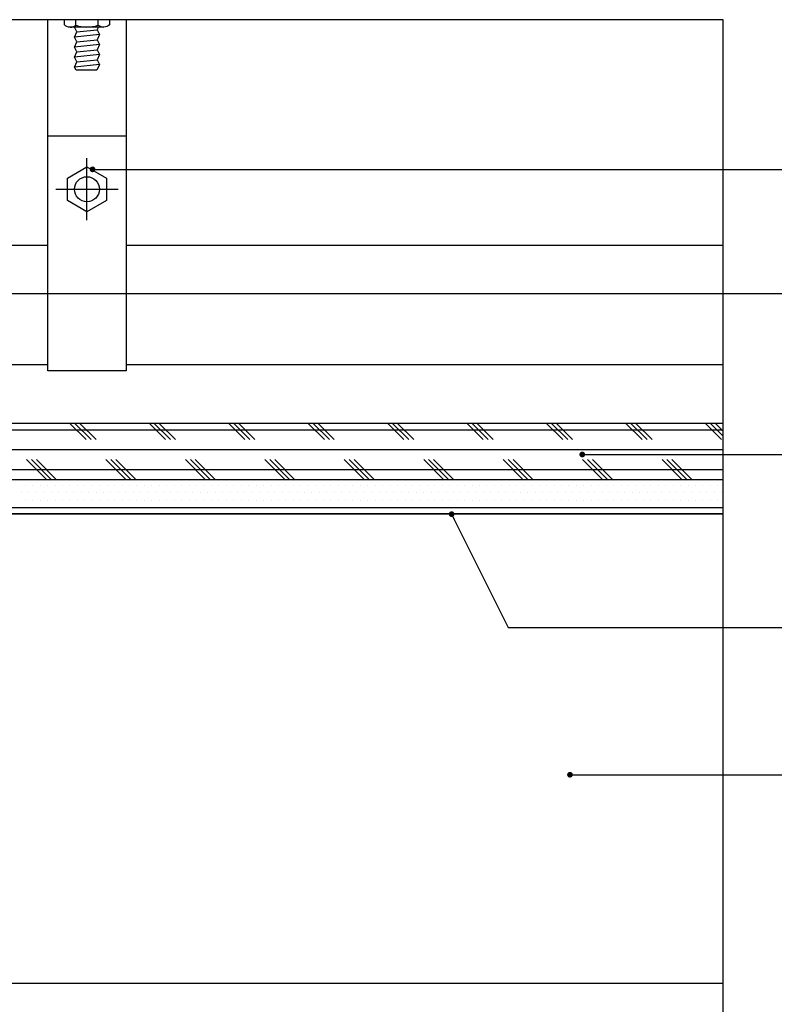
# Model space of a CAD drawing. Header units: millimetres. Extents: x -53 to 3023, y -53 to 2153.
# Tile 36 of 52: x 2169 to 2410, y 287 to 602. Entities that reach past the tile are written whole.
import ezdxf

# ---------------------------------------------------------------- set-up
doc = ezdxf.new("R2010")
doc.units = ezdxf.units.MM
doc.header["$LTSCALE"] = 5
doc.linetypes.add('DASH', pattern=[0.35, 0.25, -0.1])
doc.layers.get('Defpoints').update_dxf_attribs({"color": 8})
for name, color, linetype in [('8', 8, 'Continuous'), ('A-建筑-拆墙', 251, 'Continuous'), ('Q-立面-填充', 251, 'Continuous'), ('Q-立面-完成面造型线', 6, 'Continuous'), ('Q-立面-次粗线', 31, 'Continuous'), ('Q-立面-粗线', 30, 'Continuous')]:
    doc.layers.add(name, color=color, linetype=linetype)
doc.styles.get("Standard").update_dxf_attribs({"font": 'SimSun.ttf'})
doc.dimstyles.new('1', dxfattribs={"dimscale": 0, "dimtxt": 2.5, "dimasz": 1.5, "dimexe": 1, "dimexo": 0, "dimgap": 0.3, "dimtad": 1, "dimdec": 0, "dimzin": 0, "dimdsep": 46, "dimtxsty": 'Standard', "dimblk": 'ARCHTICK', "dimcen": 0.09, "dimclrd": 8, "dimclre": 8, "dimclrt": 4, "dimadec": 0, "dimazin": 0, "dimtfac": 1, "dimtdec": 0, "dimtix": 1, "dimtofl": 0, "dimtmove": 2, "dimatfit": 3, "dimldrblk": 'DOTSMALL', "dimfxl": 5, "dimfxlon": 1, "dimtolj": 1, "dimtzin": 0, "dimarcsym": 0})

# ---------------------------------------------------------------- blocks, each defined once
blk = doc.blocks.new('A$C09D450D1')
at = {"layer": '8'}
for p, q in [((-50, 24), (-50, 58)), ((-50, 58), (0, 58)), ((0, 58), (0, 24)), ((-42, 26.86), (-42, 51.32)), ((-42, 51.32), (-8, 51.32)), ((-8, 51.32), (-8, 26.86)), ((-36.5, 23.86), (-42, 26.86)), ((-8, 26.86), (-13.5, 23.86)), ((-41.5, 21), (-50, 24)), ((-36.5, 14), (-36.5, 23.86)), ((-13.5, 23.86), (-13.5, 14)), ((0, 24), (-8.5, 21)), ((-45, 19), (-50, 19)), ((-50, 19), (-50, 0)), ((-45, 16), (-45, 19)), ((-41.5, 16), (-41.5, 21)), ((-8.5, 21), (-8.5, 16)), ((0, 19), (-5, 19)), ((-5, 19), (-5, 16)), ((0, 0), (0, 19)), ((-49.5, 0.5), (-49.5, 18.5)), ((-49.5, 18.5), (-45.5, 18.5)), ((-49.5, 8), (-49.5, 16)), ((-49.5, 16), (-41.5, 16)), ((-45.5, 18.5), (-45.5, 16)), ((-45.5, 16), (-45, 16)), ((-43.32, 15.17), (-43, 16.03)), ((-43.25, 16.67), (-42.51, 18)), ((-43, 16.03), (-43.25, 16.67)), ((-42.51, 18), (-41.88, 17.18)), ((-41.88, 17.18), (-42.04, 16.38)), ((-42.04, 16.38), (-41.77, 15.74)), ((-41.77, 15.74), (-41.96, 14.93)), ((-8.5, 16), (-0.5, 16)), ((-7.96, 16.38), (-8.23, 15.74)), ((-8.23, 15.74), (-8.04, 14.93)), ((-7.49, 18), (-8.12, 17.18)), ((-8.12, 17.18), (-7.96, 16.38)), ((-6.75, 16.67), (-7.49, 18)), ((-7, 16.03), (-6.75, 16.67)), ((-6.68, 15.17), (-7, 16.03)), ((-5, 16), (-4.5, 16)), ((-4.5, 16), (-4.5, 18.5)), ((-4.5, 18.5), (-0.5, 18.5)), ((-0.5, 18.5), (-0.5, 0.5)), ((-0.5, 16), (-0.5, 8)), ((-43.58, 12.07), (-43.17, 13.01)), ((-43.43, 13.65), (-43.11, 14.51)), ((-43.17, 13.01), (-43.43, 13.65)), ((-43.11, 14.51), (-43.32, 15.17)), ((-41.96, 14.93), (-41.64, 14.31)), ((-41.64, 14.31), (-41.81, 13.51)), ((-41.81, 13.51), (-41.48, 12.85)), ((-41.48, 12.85), (-41.77, 11.96)), ((-13.5, 14), (-36.5, 14)), ((-8.19, 13.51), (-8.52, 12.85)), ((-8.52, 12.85), (-8.23, 11.96)), ((-8.04, 14.93), (-8.36, 14.31)), ((-8.36, 14.31), (-8.19, 13.51)), ((-6.89, 14.51), (-6.68, 15.17)), ((-6.57, 13.65), (-6.89, 14.51)), ((-6.83, 13.01), (-6.57, 13.65)), ((-6.42, 12.07), (-6.83, 13.01)), ((-43.76, 8.82), (-43.25, 9.79)), ((-43.69, 10.46), (-43.23, 11.43)), ((-43.25, 9.79), (-43.69, 10.46)), ((-43.23, 11.43), (-43.58, 12.07)), ((-41.77, 11.96), (-41.35, 11.31)), ((-41.35, 11.31), (-41.75, 10.35)), ((-41.75, 10.35), (-41.26, 9.67)), ((-41.26, 9.67), (-41.66, 8.7)), ((-8.25, 10.35), (-8.74, 9.67)), ((-8.74, 9.67), (-8.34, 8.7)), ((-8.23, 11.96), (-8.65, 11.31)), ((-8.65, 11.31), (-8.25, 10.35)), ((-6.77, 11.43), (-6.42, 12.07)), ((-6.31, 10.46), (-6.77, 11.43)), ((-6.75, 9.79), (-6.31, 10.46)), ((-6.24, 8.82), (-6.75, 9.79)), ((-0.5, 8), (-49.5, 8)), ((-43.35, 8.13), (-43.76, 8.82)), ((-43.76, 7.14), (-43.35, 8.13)), ((-43.35, 6.44), (-43.76, 7.14)), ((-43.76, 5.47), (-43.35, 6.44)), ((-41.26, 8), (-41.68, 7.04)), ((-41.68, 7.04), (-41.26, 6.33)), ((-41.26, 6.33), (-41.68, 5.37)), ((-41.66, 8.7), (-41.26, 8)), ((-8.34, 8.7), (-8.74, 8)), ((-8.74, 8), (-8.32, 7.04)), ((-8.32, 7.04), (-8.74, 6.33)), ((-8.74, 6.33), (-8.32, 5.37)), ((-6.65, 8.13), (-6.24, 8.82)), ((-6.24, 7.14), (-6.65, 8.13)), ((-6.65, 6.44), (-6.24, 7.14)), ((-6.24, 5.47), (-6.65, 6.44)), ((-43.35, 4.77), (-43.76, 5.47)), ((-43.76, 3.8), (-43.35, 4.77)), ((-43.35, 3.1), (-43.76, 3.8)), ((-41.68, 5.37), (-41.26, 4.67)), ((-41.26, 4.67), (-41.68, 3.7)), ((-41.68, 3.7), (-41.26, 2.99)), ((-8.32, 5.37), (-8.74, 4.67)), ((-8.74, 4.67), (-8.32, 3.7)), ((-8.32, 3.7), (-8.74, 2.99)), ((-6.65, 4.77), (-6.24, 5.47)), ((-6.24, 3.8), (-6.65, 4.77)), ((-6.65, 3.1), (-6.24, 3.8)), ((-50, 0), (-37, 0)), ((-37.08, 0.5), (-49.5, 0.5)), ((-43.76, 2.14), (-43.35, 3.1)), ((-43.76, 2.14), (-43.76, 2.14)), ((-43.76, -5.63), (-43.76, 2.14)), ((-41.26, 2.99), (-41.68, 2.06)), ((-41.68, 2.06), (-41.26, 1.33)), ((-41.26, 1.33), (-41.26, -5.63)), ((-34, 1.53), (-37.08, 0.5)), ((-37, 0), (-34, 1)), ((-31, 0.53), (-34, 1.53)), ((-34, 1), (-31, 0)), ((-28, 1.53), (-31, 0.53)), ((-31, 0), (-28, 1)), ((-25, 0.53), (-28, 1.53)), ((-28, 1), (-25, 0)), ((-22, 1.53), (-25, 0.53)), ((-25, 0), (-22, 1)), ((-19, 0.53), (-22, 1.53)), ((-22, 1), (-19, 0)), ((-16, 1.53), (-19, 0.53)), ((-19, 0), (-16, 1)), ((-12.92, 0.5), (-16, 1.53)), ((-16, 1), (-13, 0)), ((-13, 0), (0, 0)), ((-0.5, 0.5), (-12.92, 0.5)), ((-8.74, 2.99), (-8.32, 2.06)), ((-8.32, 2.06), (-8.74, 1.33)), ((-8.74, 1.33), (-8.74, -5.63)), ((-6.24, 2.14), (-6.65, 3.1)), ((-6.24, 2.14), (-6.24, 2.14)), ((-6.24, -5.63), (-6.24, 2.14)), ((-45.01, -7), (-43.76, -5.63)), ((-41.26, -5.63), (-40.01, -7)), ((-8.74, -5.63), (-9.99, -7)), ((-4.99, -7), (-6.24, -5.63)), ((-40.01, -7), (-45.01, -7)), ((-9.99, -7), (-4.99, -7))]:
    blk.add_line(p, q, dxfattribs=at)
blk = doc.blocks.new('*E60')
at = {"layer": '8'}
for p, q in [((51.28, 26.835, 0), (51.28, 27.184, 0)), ((52.72, 26.835, 0), (52.72, 27.184, 0)), ((51.352, 26.406, 0), (52.647, 26.535, 0)), ((52.8, 26.23, 0), (51.2, 26.07, 0)), ((51.352, 25.766, 0), (52.647, 25.895, 0)), ((52.8, 25.59, 0), (51.2, 25.43, 0)), ((51.352, 25.126, 0), (52.647, 25.255, 0)), ((52.8, 24.95, 0), (51.2, 24.79, 0)), ((51.352, 24.486, 0), (52.647, 24.615, 0)), ((52.8, 24.31, 0), (51.2, 24.15, 0)), ((52.636, 23.95, 0), (51.3, 23.95, 0)), ((54.5, 19.75, 0), (49.5, 19.75, 0)), ((52, 14.364, 0), (52, 18.336, 0)), ((50.014, 16.35, 0), (53.986, 16.35, 0)), ((49.5, 12.743, 0), (10, 12.743, 0)), ((92.689, 12.743, 0), (54.5, 12.743, 0)), ((10, 5.15, 0), (49.5, 5.15, 0)), ((54.5, 5.15, 0), (92.689, 5.15, 0))]:
    blk.add_line(p, q, dxfattribs=at)
at = {"layer": '8', "elevation": 0}
for points in [[(54.5, 27.184), (54.5, 4.75), (49.5, 4.75), (49.5, 27.184)], [(51.3, 23.95), (51.2, 24.15), (51.352, 24.486), (51.2, 24.79), (51.352, 25.126), (51.2, 25.43), (51.352, 25.766), (51.2, 26.07), (51.352, 26.406), (51.2, 26.71)], [(52.727, 26.71), (52.647, 26.535), (52.8, 26.23), (52.647, 25.895), (52.8, 25.59), (52.647, 25.255), (52.8, 24.95), (52.647, 24.615), (52.8, 24.31), (52.636, 23.95)]]:
    blk.add_lwpolyline(points, dxfattribs=at)
for points in [[(53.44, 27.184), (53.44, 26.856, -0.203722), (53.084, 26.71), (52.727, 26.71), (51.2, 26.71), (50.916, 26.71, -0.22641), (50.559, 26.856), (50.559, 27.184)], [(50.947, 26.71, 0.219294), (51.28, 26.835, 0.173205), (52.72, 26.835, 0.102242), (53.053, 26.71)]]:
    blk.add_lwpolyline(points, format="xyb", dxfattribs=at)
blk.add_lwpolyline([(52, 17.78), (53.248, 17.06), (53.248, 15.619), (52, 14.899), (50.752, 15.619), (50.752, 17.06)], close=True, dxfattribs=at)
at = {"layer": '8'}
blk.add_circle((52, 16.35, 0), 0.8, dxfattribs=at)
at = {"layer": '8', "extrusion": (0, 0, -1), "xscale": -0.1999999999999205, "yscale": 0.1999999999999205, "zscale": -0.1999999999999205}
blk.add_blockref('A$C09D450D1', (-10, 1.4, 0), dxfattribs=at)
blk = doc.blocks.new('_ArchTick')
at = {"color": 0, "linetype": 'ByBlock', "const_width": 0.15}
blk.add_lwpolyline([(-0.5, -0.5), (0.5, 0.5)], dxfattribs=at)
blk = doc.blocks.new('0')
at = {"layer": 'Defpoints', "linetype": 'Continuous'}
blk.add_lwpolyline([(-535331.891, 505069.966), (-534912.834, 505069.966), (-534912.834, 505158.837), (-535331.891, 505158.837)], close=True, dxfattribs=at)
at = {"layer": 'Q-立面-填充', "ltscale": 0.2}
for p, q in [((-535103.074, 505132.633, 1.379), (-534912.834, 505132.633, 1.379)), ((-534953.578, 505131.998, 1.379), (-534954.633, 505133.053, 1.379)), ((-534953.261, 505131.998, 1.379), (-534954.316, 505133.053, 1.379)), ((-534952.943, 505131.998, 1.379), (-534953.998, 505133.053, 1.379)), ((-534948.498, 505131.998, 1.379), (-534949.553, 505133.053, 1.379)), ((-534948.181, 505131.998, 1.379), (-534949.236, 505133.053, 1.379)), ((-534947.863, 505131.998, 1.379), (-534948.918, 505133.053, 1.379)), ((-534943.418, 505131.998, 1.379), (-534944.473, 505133.053, 1.379)), ((-534943.101, 505131.998, 1.379), (-534944.156, 505133.053, 1.379)), ((-534942.783, 505131.998, 1.379), (-534943.838, 505133.053, 1.379)), ((-534938.338, 505131.998, 1.379), (-534939.393, 505133.053, 1.379)), ((-534938.021, 505131.998, 1.379), (-534939.076, 505133.053, 1.379)), ((-534937.703, 505131.998, 1.379), (-534938.758, 505133.053, 1.379)), ((-534933.258, 505131.998, 1.379), (-534934.313, 505133.053, 1.379)), ((-534932.941, 505131.998, 1.379), (-534933.996, 505133.053, 1.379)), ((-534932.623, 505131.998, 1.379), (-534933.678, 505133.053, 1.379)), ((-534928.178, 505131.998, 1.379), (-534929.233, 505133.053, 1.379)), ((-534927.861, 505131.998, 1.379), (-534928.916, 505133.053, 1.379)), ((-534927.543, 505131.998, 1.379), (-534928.598, 505133.053, 1.379)), ((-534923.098, 505131.998, 1.379), (-534924.153, 505133.053, 1.379)), ((-534922.781, 505131.998, 1.379), (-534923.836, 505133.053, 1.379)), ((-534922.463, 505131.998, 1.379), (-534923.518, 505133.053, 1.379)), ((-534918.018, 505131.998, 1.379), (-534919.073, 505133.053, 1.379)), ((-534917.701, 505131.998, 1.379), (-534918.756, 505133.053, 1.379)), ((-534917.383, 505131.998, 1.379), (-534918.438, 505133.053, 1.379)), ((-534912.938, 505131.998, 1.379), (-534913.993, 505133.053, 1.379)), ((-534912.834, 505132.211, 1.379), (-534913.676, 505133.053, 1.379)), ((-534912.834, 505132.529, 1.379), (-534913.358, 505133.053, 1.379)), ((-535103.074, 505131.363, 1.379), (-534912.834, 505131.363, 1.379)), ((-534956.118, 505129.458, 1.379), (-534957.388, 505130.728, 1.379)), ((-534955.801, 505129.458, 1.379), (-534957.071, 505130.728, 1.379)), ((-534955.483, 505129.458, 1.379), (-534956.753, 505130.728, 1.379)), ((-534951.038, 505129.458, 1.379), (-534952.308, 505130.728, 1.379)), ((-534950.721, 505129.458, 1.379), (-534951.991, 505130.728, 1.379)), ((-534950.403, 505129.458, 1.379), (-534951.673, 505130.728, 1.379)), ((-534945.958, 505129.458, 1.379), (-534947.228, 505130.728, 1.379)), ((-534945.641, 505129.458, 1.379), (-534946.911, 505130.728, 1.379)), ((-534945.323, 505129.458, 1.379), (-534946.593, 505130.728, 1.379)), ((-534940.878, 505129.458, 1.379), (-534942.148, 505130.728, 1.379)), ((-534940.561, 505129.458, 1.379), (-534941.831, 505130.728, 1.379)), ((-534940.243, 505129.458, 1.379), (-534941.513, 505130.728, 1.379)), ((-534935.798, 505129.458, 1.379), (-534937.068, 505130.728, 1.379)), ((-534935.481, 505129.458, 1.379), (-534936.751, 505130.728, 1.379)), ((-534935.163, 505129.458, 1.379), (-534936.433, 505130.728, 1.379)), ((-534930.718, 505129.458, 1.379), (-534931.988, 505130.728, 1.379)), ((-534930.401, 505129.458, 1.379), (-534931.671, 505130.728, 1.379)), ((-534930.083, 505129.458, 1.379), (-534931.353, 505130.728, 1.379)), ((-534925.638, 505129.458, 1.379), (-534926.908, 505130.728, 1.379)), ((-534925.321, 505129.458, 1.379), (-534926.591, 505130.728, 1.379)), ((-534925.003, 505129.458, 1.379), (-534926.273, 505130.728, 1.379)), ((-534920.558, 505129.458, 1.379), (-534921.828, 505130.728, 1.379)), ((-534920.241, 505129.458, 1.379), (-534921.511, 505130.728, 1.379)), ((-534919.923, 505129.458, 1.379), (-534921.193, 505130.728, 1.379)), ((-534915.478, 505129.458, 1.379), (-534916.748, 505130.728, 1.379)), ((-534915.161, 505129.458, 1.379), (-534916.431, 505130.728, 1.379)), ((-534914.843, 505129.458, 1.379), (-534916.113, 505130.728, 1.379)), ((-535103.074, 505130.093, 1.379), (-534912.834, 505130.093, 1.379))]:
    blk.add_line(p, q, dxfattribs=at)
at = {"layer": 'Q-立面-完成面造型线', "ltscale": 0.2}
blk.add_line((-535097.274, 505127.253, 1.379), (-534912.834, 505127.253, 1.379), dxfattribs=at)
at = {"layer": 'Q-立面-次粗线', "ltscale": 0.2}
for p, q in [((-535103.074, 505133.053, 1.379), (-534912.834, 505133.053, 1.379)), ((-535103.074, 505129.453, 1.379), (-534912.834, 505129.453, 1.379)), ((-534957.468, 505129.087, 1.379), (-534957.468, 505129.087, 1.379)), ((-534956.992, 505129.087, 1.379), (-534956.992, 505129.087, 1.379)), ((-534956.515, 505129.087, 1.379), (-534956.515, 505129.087, 1.379)), ((-534956.039, 505129.087, 1.379), (-534956.039, 505129.087, 1.379)), ((-534955.563, 505129.087, 1.379), (-534955.563, 505129.087, 1.379)), ((-534955.087, 505129.087, 1.379), (-534955.087, 505129.087, 1.379)), ((-534954.61, 505129.087, 1.379), (-534954.61, 505129.087, 1.379)), ((-534954.134, 505129.087, 1.379), (-534954.134, 505129.087, 1.379)), ((-534953.658, 505129.087, 1.379), (-534953.658, 505129.087, 1.379)), ((-534953.182, 505129.087, 1.379), (-534953.182, 505129.087, 1.379)), ((-534952.705, 505129.087, 1.379), (-534952.705, 505129.087, 1.379)), ((-534952.229, 505129.087, 1.379), (-534952.229, 505129.087, 1.379)), ((-534951.753, 505129.087, 1.379), (-534951.753, 505129.087, 1.379)), ((-534951.277, 505129.087, 1.379), (-534951.277, 505129.087, 1.379)), ((-534950.8, 505129.087, 1.379), (-534950.8, 505129.087, 1.379)), ((-534950.324, 505129.087, 1.379), (-534950.324, 505129.087, 1.379)), ((-534949.848, 505129.087, 1.379), (-534949.848, 505129.087, 1.379)), ((-534949.372, 505129.087, 1.379), (-534949.372, 505129.087, 1.379)), ((-534948.895, 505129.087, 1.379), (-534948.895, 505129.087, 1.379)), ((-534948.419, 505129.087, 1.379), (-534948.419, 505129.087, 1.379)), ((-534947.943, 505129.087, 1.379), (-534947.943, 505129.087, 1.379)), ((-534947.467, 505129.087, 1.379), (-534947.467, 505129.087, 1.379)), ((-534946.99, 505129.087, 1.379), (-534946.99, 505129.087, 1.379)), ((-534946.514, 505129.087, 1.379), (-534946.514, 505129.087, 1.379)), ((-534946.038, 505129.087, 1.379), (-534946.038, 505129.087, 1.379)), ((-534945.562, 505129.087, 1.379), (-534945.562, 505129.087, 1.379)), ((-534945.085, 505129.087, 1.379), (-534945.085, 505129.087, 1.379)), ((-534944.609, 505129.087, 1.379), (-534944.609, 505129.087, 1.379)), ((-534944.133, 505129.087, 1.379), (-534944.133, 505129.087, 1.379)), ((-534943.657, 505129.087, 1.379), (-534943.657, 505129.087, 1.379)), ((-534943.18, 505129.087, 1.379), (-534943.18, 505129.087, 1.379)), ((-534942.704, 505129.087, 1.379), (-534942.704, 505129.087, 1.379)), ((-534942.228, 505129.087, 1.379), (-534942.228, 505129.087, 1.379)), ((-534941.752, 505129.087, 1.379), (-534941.752, 505129.087, 1.379)), ((-534941.275, 505129.087, 1.379), (-534941.275, 505129.087, 1.379)), ((-534940.799, 505129.087, 1.379), (-534940.799, 505129.087, 1.379)), ((-534940.323, 505129.087, 1.379), (-534940.323, 505129.087, 1.379)), ((-534939.847, 505129.087, 1.379), (-534939.847, 505129.087, 1.379)), ((-534939.37, 505129.087, 1.379), (-534939.37, 505129.087, 1.379)), ((-534938.894, 505129.087, 1.379), (-534938.894, 505129.087, 1.379)), ((-534938.418, 505129.087, 1.379), (-534938.418, 505129.087, 1.379)), ((-534937.942, 505129.087, 1.379), (-534937.942, 505129.087, 1.379)), ((-534937.465, 505129.087, 1.379), (-534937.465, 505129.087, 1.379)), ((-534936.989, 505129.087, 1.379), (-534936.989, 505129.087, 1.379)), ((-534936.513, 505129.087, 1.379), (-534936.513, 505129.087, 1.379)), ((-534936.037, 505129.087, 1.379), (-534936.037, 505129.087, 1.379)), ((-534935.56, 505129.087, 1.379), (-534935.56, 505129.087, 1.379)), ((-534935.084, 505129.087, 1.379), (-534935.084, 505129.087, 1.379)), ((-534934.608, 505129.087, 1.379), (-534934.608, 505129.087, 1.379)), ((-534934.132, 505129.087, 1.379), (-534934.132, 505129.087, 1.379)), ((-534933.655, 505129.087, 1.379), (-534933.655, 505129.087, 1.379)), ((-534933.179, 505129.087, 1.379), (-534933.179, 505129.087, 1.379)), ((-534932.703, 505129.087, 1.379), (-534932.703, 505129.087, 1.379)), ((-534932.227, 505129.087, 1.379), (-534932.227, 505129.087, 1.379)), ((-534931.75, 505129.087, 1.379), (-534931.75, 505129.087, 1.379)), ((-534931.274, 505129.087, 1.379), (-534931.274, 505129.087, 1.379)), ((-534930.798, 505129.087, 1.379), (-534930.798, 505129.087, 1.379)), ((-534930.322, 505129.087, 1.379), (-534930.322, 505129.087, 1.379)), ((-534929.845, 505129.087, 1.379), (-534929.845, 505129.087, 1.379)), ((-534929.369, 505129.087, 1.379), (-534929.369, 505129.087, 1.379)), ((-534928.893, 505129.087, 1.379), (-534928.893, 505129.087, 1.379)), ((-534928.417, 505129.087, 1.379), (-534928.417, 505129.087, 1.379)), ((-534927.94, 505129.087, 1.379), (-534927.94, 505129.087, 1.379)), ((-534927.464, 505129.087, 1.379), (-534927.464, 505129.087, 1.379)), ((-534926.988, 505129.087, 1.379), (-534926.988, 505129.087, 1.379)), ((-534926.512, 505129.087, 1.379), (-534926.512, 505129.087, 1.379)), ((-534926.035, 505129.087, 1.379), (-534926.035, 505129.087, 1.379)), ((-534925.559, 505129.087, 1.379), (-534925.559, 505129.087, 1.379)), ((-534925.083, 505129.087, 1.379), (-534925.083, 505129.087, 1.379)), ((-534924.607, 505129.087, 1.379), (-534924.607, 505129.087, 1.379)), ((-534924.13, 505129.087, 1.379), (-534924.13, 505129.087, 1.379)), ((-534923.654, 505129.087, 1.379), (-534923.654, 505129.087, 1.379)), ((-534923.178, 505129.087, 1.379), (-534923.178, 505129.087, 1.379)), ((-534922.702, 505129.087, 1.379), (-534922.702, 505129.087, 1.379)), ((-534922.225, 505129.087, 1.379), (-534922.225, 505129.087, 1.379)), ((-534921.749, 505129.087, 1.379), (-534921.749, 505129.087, 1.379)), ((-534921.273, 505129.087, 1.379), (-534921.273, 505129.087, 1.379)), ((-534920.797, 505129.087, 1.379), (-534920.797, 505129.087, 1.379)), ((-534920.32, 505129.087, 1.379), (-534920.32, 505129.087, 1.379)), ((-534919.844, 505129.087, 1.379), (-534919.844, 505129.087, 1.379)), ((-534919.368, 505129.087, 1.379), (-534919.368, 505129.087, 1.379)), ((-534918.892, 505129.087, 1.379), (-534918.892, 505129.087, 1.379)), ((-534918.415, 505129.087, 1.379), (-534918.415, 505129.087, 1.379)), ((-534917.939, 505129.087, 1.379), (-534917.939, 505129.087, 1.379)), ((-534917.463, 505129.087, 1.379), (-534917.463, 505129.087, 1.379)), ((-534916.987, 505129.087, 1.379), (-534916.987, 505129.087, 1.379)), ((-534916.51, 505129.087, 1.379), (-534916.51, 505129.087, 1.379)), ((-534916.034, 505129.087, 1.379), (-534916.034, 505129.087, 1.379)), ((-534915.558, 505129.087, 1.379), (-534915.558, 505129.087, 1.379)), ((-534915.082, 505129.087, 1.379), (-534915.082, 505129.087, 1.379)), ((-534914.605, 505129.087, 1.379), (-534914.605, 505129.087, 1.379)), ((-534914.129, 505129.087, 1.379), (-534914.129, 505129.087, 1.379)), ((-534913.653, 505129.087, 1.379), (-534913.653, 505129.087, 1.379)), ((-534913.177, 505129.087, 1.379), (-534913.177, 505129.087, 1.379)), ((-534957.706, 505128.61, 1.379), (-534957.706, 505128.61, 1.379)), ((-534957.468, 505128.134, 1.379), (-534957.468, 505128.134, 1.379)), ((-534957.23, 505128.61, 1.379), (-534957.23, 505128.61, 1.379)), ((-534956.992, 505128.134, 1.379), (-534956.992, 505128.134, 1.379)), ((-534956.754, 505128.61, 1.379), (-534956.754, 505128.61, 1.379)), ((-534956.515, 505128.134, 1.379), (-534956.515, 505128.134, 1.379)), ((-534956.277, 505128.61, 1.379), (-534956.277, 505128.61, 1.379)), ((-534956.039, 505128.134, 1.379), (-534956.039, 505128.134, 1.379)), ((-534955.801, 505128.61, 1.379), (-534955.801, 505128.61, 1.379)), ((-534955.563, 505128.134, 1.379), (-534955.563, 505128.134, 1.379)), ((-534955.325, 505128.61, 1.379), (-534955.325, 505128.61, 1.379)), ((-534955.087, 505128.134, 1.379), (-534955.087, 505128.134, 1.379)), ((-534954.849, 505128.61, 1.379), (-534954.849, 505128.61, 1.379)), ((-534954.61, 505128.134, 1.379), (-534954.61, 505128.134, 1.379)), ((-534954.372, 505128.61, 1.379), (-534954.372, 505128.61, 1.379)), ((-534954.134, 505128.134, 1.379), (-534954.134, 505128.134, 1.379)), ((-534953.896, 505128.61, 1.379), (-534953.896, 505128.61, 1.379)), ((-534953.658, 505128.134, 1.379), (-534953.658, 505128.134, 1.379)), ((-534953.42, 505128.61, 1.379), (-534953.42, 505128.61, 1.379)), ((-534953.182, 505128.134, 1.379), (-534953.182, 505128.134, 1.379)), ((-534952.944, 505128.61, 1.379), (-534952.944, 505128.61, 1.379)), ((-534952.705, 505128.134, 1.379), (-534952.705, 505128.134, 1.379)), ((-534952.467, 505128.61, 1.379), (-534952.467, 505128.61, 1.379)), ((-534952.229, 505128.134, 1.379), (-534952.229, 505128.134, 1.379)), ((-534951.991, 505128.61, 1.379), (-534951.991, 505128.61, 1.379)), ((-534951.753, 505128.134, 1.379), (-534951.753, 505128.134, 1.379)), ((-534951.515, 505128.61, 1.379), (-534951.515, 505128.61, 1.379)), ((-534951.277, 505128.134, 1.379), (-534951.277, 505128.134, 1.379)), ((-534951.039, 505128.61, 1.379), (-534951.039, 505128.61, 1.379)), ((-534950.8, 505128.134, 1.379), (-534950.8, 505128.134, 1.379)), ((-534950.562, 505128.61, 1.379), (-534950.562, 505128.61, 1.379)), ((-534950.324, 505128.134, 1.379), (-534950.324, 505128.134, 1.379)), ((-534950.086, 505128.61, 1.379), (-534950.086, 505128.61, 1.379)), ((-534949.848, 505128.134, 1.379), (-534949.848, 505128.134, 1.379)), ((-534949.61, 505128.61, 1.379), (-534949.61, 505128.61, 1.379)), ((-534949.372, 505128.134, 1.379), (-534949.372, 505128.134, 1.379)), ((-534949.134, 505128.61, 1.379), (-534949.134, 505128.61, 1.379)), ((-534948.895, 505128.134, 1.379), (-534948.895, 505128.134, 1.379)), ((-534948.657, 505128.61, 1.379), (-534948.657, 505128.61, 1.379)), ((-534948.419, 505128.134, 1.379), (-534948.419, 505128.134, 1.379)), ((-534948.181, 505128.61, 1.379), (-534948.181, 505128.61, 1.379)), ((-534947.943, 505128.134, 1.379), (-534947.943, 505128.134, 1.379)), ((-534947.705, 505128.61, 1.379), (-534947.705, 505128.61, 1.379)), ((-534947.467, 505128.134, 1.379), (-534947.467, 505128.134, 1.379)), ((-534947.229, 505128.61, 1.379), (-534947.229, 505128.61, 1.379)), ((-534946.99, 505128.134, 1.379), (-534946.99, 505128.134, 1.379)), ((-534946.752, 505128.61, 1.379), (-534946.752, 505128.61, 1.379)), ((-534946.514, 505128.134, 1.379), (-534946.514, 505128.134, 1.379)), ((-534946.276, 505128.61, 1.379), (-534946.276, 505128.61, 1.379)), ((-534946.038, 505128.134, 1.379), (-534946.038, 505128.134, 1.379)), ((-534945.8, 505128.61, 1.379), (-534945.8, 505128.61, 1.379)), ((-534945.562, 505128.134, 1.379), (-534945.562, 505128.134, 1.379)), ((-534945.324, 505128.61, 1.379), (-534945.324, 505128.61, 1.379)), ((-534945.085, 505128.134, 1.379), (-534945.085, 505128.134, 1.379)), ((-534944.847, 505128.61, 1.379), (-534944.847, 505128.61, 1.379)), ((-534944.609, 505128.134, 1.379), (-534944.609, 505128.134, 1.379)), ((-534944.371, 505128.61, 1.379), (-534944.371, 505128.61, 1.379)), ((-534944.133, 505128.134, 1.379), (-534944.133, 505128.134, 1.379)), ((-534943.895, 505128.61, 1.379), (-534943.895, 505128.61, 1.379)), ((-534943.657, 505128.134, 1.379), (-534943.657, 505128.134, 1.379)), ((-534943.419, 505128.61, 1.379), (-534943.419, 505128.61, 1.379)), ((-534943.18, 505128.134, 1.379), (-534943.18, 505128.134, 1.379)), ((-534942.942, 505128.61, 1.379), (-534942.942, 505128.61, 1.379)), ((-534942.704, 505128.134, 1.379), (-534942.704, 505128.134, 1.379)), ((-534942.466, 505128.61, 1.379), (-534942.466, 505128.61, 1.379)), ((-534942.228, 505128.134, 1.379), (-534942.228, 505128.134, 1.379)), ((-534941.99, 505128.61, 1.379), (-534941.99, 505128.61, 1.379)), ((-534941.752, 505128.134, 1.379), (-534941.752, 505128.134, 1.379)), ((-534941.514, 505128.61, 1.379), (-534941.514, 505128.61, 1.379)), ((-534941.275, 505128.134, 1.379), (-534941.275, 505128.134, 1.379)), ((-534941.037, 505128.61, 1.379), (-534941.037, 505128.61, 1.379)), ((-534940.799, 505128.134, 1.379), (-534940.799, 505128.134, 1.379)), ((-534940.561, 505128.61, 1.379), (-534940.561, 505128.61, 1.379)), ((-534940.323, 505128.134, 1.379), (-534940.323, 505128.134, 1.379)), ((-534940.085, 505128.61, 1.379), (-534940.085, 505128.61, 1.379)), ((-534939.847, 505128.134, 1.379), (-534939.847, 505128.134, 1.379)), ((-534939.609, 505128.61, 1.379), (-534939.609, 505128.61, 1.379)), ((-534939.37, 505128.134, 1.379), (-534939.37, 505128.134, 1.379)), ((-534939.132, 505128.61, 1.379), (-534939.132, 505128.61, 1.379)), ((-534938.894, 505128.134, 1.379), (-534938.894, 505128.134, 1.379)), ((-534938.656, 505128.61, 1.379), (-534938.656, 505128.61, 1.379)), ((-534938.418, 505128.134, 1.379), (-534938.418, 505128.134, 1.379)), ((-534938.18, 505128.61, 1.379), (-534938.18, 505128.61, 1.379)), ((-534937.942, 505128.134, 1.379), (-534937.942, 505128.134, 1.379)), ((-534937.704, 505128.61, 1.379), (-534937.704, 505128.61, 1.379)), ((-534937.465, 505128.134, 1.379), (-534937.465, 505128.134, 1.379)), ((-534937.227, 505128.61, 1.379), (-534937.227, 505128.61, 1.379)), ((-534936.989, 505128.134, 1.379), (-534936.989, 505128.134, 1.379)), ((-534936.751, 505128.61, 1.379), (-534936.751, 505128.61, 1.379)), ((-534936.513, 505128.134, 1.379), (-534936.513, 505128.134, 1.379)), ((-534936.275, 505128.61, 1.379), (-534936.275, 505128.61, 1.379)), ((-534936.037, 505128.134, 1.379), (-534936.037, 505128.134, 1.379)), ((-534935.799, 505128.61, 1.379), (-534935.799, 505128.61, 1.379)), ((-534935.56, 505128.134, 1.379), (-534935.56, 505128.134, 1.379)), ((-534935.322, 505128.61, 1.379), (-534935.322, 505128.61, 1.379)), ((-534935.084, 505128.134, 1.379), (-534935.084, 505128.134, 1.379)), ((-534934.846, 505128.61, 1.379), (-534934.846, 505128.61, 1.379)), ((-534934.608, 505128.134, 1.379), (-534934.608, 505128.134, 1.379)), ((-534934.37, 505128.61, 1.379), (-534934.37, 505128.61, 1.379)), ((-534934.132, 505128.134, 1.379), (-534934.132, 505128.134, 1.379)), ((-534933.894, 505128.61, 1.379), (-534933.894, 505128.61, 1.379)), ((-534933.655, 505128.134, 1.379), (-534933.655, 505128.134, 1.379)), ((-534933.417, 505128.61, 1.379), (-534933.417, 505128.61, 1.379)), ((-534933.179, 505128.134, 1.379), (-534933.179, 505128.134, 1.379)), ((-534932.941, 505128.61, 1.379), (-534932.941, 505128.61, 1.379)), ((-534932.703, 505128.134, 1.379), (-534932.703, 505128.134, 1.379)), ((-534932.465, 505128.61, 1.379), (-534932.465, 505128.61, 1.379)), ((-534932.227, 505128.134, 1.379), (-534932.227, 505128.134, 1.379)), ((-534931.989, 505128.61, 1.379), (-534931.989, 505128.61, 1.379)), ((-534931.75, 505128.134, 1.379), (-534931.75, 505128.134, 1.379)), ((-534931.512, 505128.61, 1.379), (-534931.512, 505128.61, 1.379)), ((-534931.274, 505128.134, 1.379), (-534931.274, 505128.134, 1.379)), ((-534931.036, 505128.61, 1.379), (-534931.036, 505128.61, 1.379)), ((-534930.798, 505128.134, 1.379), (-534930.798, 505128.134, 1.379)), ((-534930.56, 505128.61, 1.379), (-534930.56, 505128.61, 1.379)), ((-534930.322, 505128.134, 1.379), (-534930.322, 505128.134, 1.379)), ((-534930.084, 505128.61, 1.379), (-534930.084, 505128.61, 1.379)), ((-534929.845, 505128.134, 1.379), (-534929.845, 505128.134, 1.379)), ((-534929.607, 505128.61, 1.379), (-534929.607, 505128.61, 1.379)), ((-534929.369, 505128.134, 1.379), (-534929.369, 505128.134, 1.379)), ((-534929.131, 505128.61, 1.379), (-534929.131, 505128.61, 1.379)), ((-534928.893, 505128.134, 1.379), (-534928.893, 505128.134, 1.379)), ((-534928.655, 505128.61, 1.379), (-534928.655, 505128.61, 1.379)), ((-534928.417, 505128.134, 1.379), (-534928.417, 505128.134, 1.379)), ((-534928.179, 505128.61, 1.379), (-534928.179, 505128.61, 1.379)), ((-534927.94, 505128.134, 1.379), (-534927.94, 505128.134, 1.379)), ((-534927.702, 505128.61, 1.379), (-534927.702, 505128.61, 1.379)), ((-534927.464, 505128.134, 1.379), (-534927.464, 505128.134, 1.379)), ((-534927.226, 505128.61, 1.379), (-534927.226, 505128.61, 1.379)), ((-534926.988, 505128.134, 1.379), (-534926.988, 505128.134, 1.379)), ((-534926.75, 505128.61, 1.379), (-534926.75, 505128.61, 1.379)), ((-534926.512, 505128.134, 1.379), (-534926.512, 505128.134, 1.379)), ((-534926.274, 505128.61, 1.379), (-534926.274, 505128.61, 1.379)), ((-534926.035, 505128.134, 1.379), (-534926.035, 505128.134, 1.379)), ((-534925.797, 505128.61, 1.379), (-534925.797, 505128.61, 1.379)), ((-534925.559, 505128.134, 1.379), (-534925.559, 505128.134, 1.379)), ((-534925.321, 505128.61, 1.379), (-534925.321, 505128.61, 1.379)), ((-534925.083, 505128.134, 1.379), (-534925.083, 505128.134, 1.379)), ((-534924.845, 505128.61, 1.379), (-534924.845, 505128.61, 1.379)), ((-534924.607, 505128.134, 1.379), (-534924.607, 505128.134, 1.379)), ((-534924.369, 505128.61, 1.379), (-534924.369, 505128.61, 1.379)), ((-534924.13, 505128.134, 1.379), (-534924.13, 505128.134, 1.379)), ((-534923.892, 505128.61, 1.379), (-534923.892, 505128.61, 1.379)), ((-534923.654, 505128.134, 1.379), (-534923.654, 505128.134, 1.379)), ((-534923.416, 505128.61, 1.379), (-534923.416, 505128.61, 1.379)), ((-534923.178, 505128.134, 1.379), (-534923.178, 505128.134, 1.379)), ((-534922.94, 505128.61, 1.379), (-534922.94, 505128.61, 1.379)), ((-534922.702, 505128.134, 1.379), (-534922.702, 505128.134, 1.379)), ((-534922.464, 505128.61, 1.379), (-534922.464, 505128.61, 1.379)), ((-534922.225, 505128.134, 1.379), (-534922.225, 505128.134, 1.379)), ((-534921.987, 505128.61, 1.379), (-534921.987, 505128.61, 1.379)), ((-534921.749, 505128.134, 1.379), (-534921.749, 505128.134, 1.379)), ((-534921.511, 505128.61, 1.379), (-534921.511, 505128.61, 1.379)), ((-534921.273, 505128.134, 1.379), (-534921.273, 505128.134, 1.379)), ((-534921.035, 505128.61, 1.379), (-534921.035, 505128.61, 1.379)), ((-534920.797, 505128.134, 1.379), (-534920.797, 505128.134, 1.379)), ((-534920.559, 505128.61, 1.379), (-534920.559, 505128.61, 1.379)), ((-534920.32, 505128.134, 1.379), (-534920.32, 505128.134, 1.379)), ((-534920.082, 505128.61, 1.379), (-534920.082, 505128.61, 1.379)), ((-534919.844, 505128.134, 1.379), (-534919.844, 505128.134, 1.379)), ((-534919.606, 505128.61, 1.379), (-534919.606, 505128.61, 1.379)), ((-534919.368, 505128.134, 1.379), (-534919.368, 505128.134, 1.379)), ((-534919.13, 505128.61, 1.379), (-534919.13, 505128.61, 1.379)), ((-534918.892, 505128.134, 1.379), (-534918.892, 505128.134, 1.379)), ((-534918.654, 505128.61, 1.379), (-534918.654, 505128.61, 1.379)), ((-534918.415, 505128.134, 1.379), (-534918.415, 505128.134, 1.379)), ((-534918.177, 505128.61, 1.379), (-534918.177, 505128.61, 1.379)), ((-534917.939, 505128.134, 1.379), (-534917.939, 505128.134, 1.379)), ((-534917.701, 505128.61, 1.379), (-534917.701, 505128.61, 1.379)), ((-534917.463, 505128.134, 1.379), (-534917.463, 505128.134, 1.379)), ((-534917.225, 505128.61, 1.379), (-534917.225, 505128.61, 1.379)), ((-534916.987, 505128.134, 1.379), (-534916.987, 505128.134, 1.379)), ((-534916.749, 505128.61, 1.379), (-534916.749, 505128.61, 1.379)), ((-534916.51, 505128.134, 1.379), (-534916.51, 505128.134, 1.379)), ((-534916.272, 505128.61, 1.379), (-534916.272, 505128.61, 1.379)), ((-534916.034, 505128.134, 1.379), (-534916.034, 505128.134, 1.379)), ((-534915.796, 505128.61, 1.379), (-534915.796, 505128.61, 1.379)), ((-534915.558, 505128.134, 1.379), (-534915.558, 505128.134, 1.379)), ((-534915.32, 505128.61, 1.379), (-534915.32, 505128.61, 1.379)), ((-534915.082, 505128.134, 1.379), (-534915.082, 505128.134, 1.379)), ((-534914.844, 505128.61, 1.379), (-534914.844, 505128.61, 1.379)), ((-534914.605, 505128.134, 1.379), (-534914.605, 505128.134, 1.379)), ((-534914.367, 505128.61, 1.379), (-534914.367, 505128.61, 1.379)), ((-534914.129, 505128.134, 1.379), (-534914.129, 505128.134, 1.379)), ((-534913.891, 505128.61, 1.379), (-534913.891, 505128.61, 1.379)), ((-534913.653, 505128.134, 1.379), (-534913.653, 505128.134, 1.379)), ((-534913.415, 505128.61, 1.379), (-534913.415, 505128.61, 1.379)), ((-534913.177, 505128.134, 1.379), (-534913.177, 505128.134, 1.379)), ((-534912.939, 505128.61, 1.379), (-534912.939, 505128.61, 1.379)), ((-535097.674, 505127.653, 1.379), (-534912.834, 505127.653, 1.379)), ((-534957.706, 505127.658, 1.379), (-534957.706, 505127.658, 1.379)), ((-534957.23, 505127.658, 1.379), (-534957.23, 505127.658, 1.379)), ((-534956.754, 505127.658, 1.379), (-534956.754, 505127.658, 1.379)), ((-534956.277, 505127.658, 1.379), (-534956.277, 505127.658, 1.379)), ((-534955.801, 505127.658, 1.379), (-534955.801, 505127.658, 1.379)), ((-534955.325, 505127.658, 1.379), (-534955.325, 505127.658, 1.379)), ((-534954.849, 505127.658, 1.379), (-534954.849, 505127.658, 1.379)), ((-534954.372, 505127.658, 1.379), (-534954.372, 505127.658, 1.379)), ((-534953.896, 505127.658, 1.379), (-534953.896, 505127.658, 1.379)), ((-534953.42, 505127.658, 1.379), (-534953.42, 505127.658, 1.379)), ((-534952.944, 505127.658, 1.379), (-534952.944, 505127.658, 1.379)), ((-534952.467, 505127.658, 1.379), (-534952.467, 505127.658, 1.379)), ((-534951.991, 505127.658, 1.379), (-534951.991, 505127.658, 1.379)), ((-534951.515, 505127.658, 1.379), (-534951.515, 505127.658, 1.379)), ((-534951.039, 505127.658, 1.379), (-534951.039, 505127.658, 1.379)), ((-534950.562, 505127.658, 1.379), (-534950.562, 505127.658, 1.379)), ((-534950.086, 505127.658, 1.379), (-534950.086, 505127.658, 1.379)), ((-534949.61, 505127.658, 1.379), (-534949.61, 505127.658, 1.379)), ((-534949.134, 505127.658, 1.379), (-534949.134, 505127.658, 1.379)), ((-534948.657, 505127.658, 1.379), (-534948.657, 505127.658, 1.379)), ((-534948.181, 505127.658, 1.379), (-534948.181, 505127.658, 1.379)), ((-534947.705, 505127.658, 1.379), (-534947.705, 505127.658, 1.379)), ((-534947.229, 505127.658, 1.379), (-534947.229, 505127.658, 1.379)), ((-534946.752, 505127.658, 1.379), (-534946.752, 505127.658, 1.379)), ((-534946.276, 505127.658, 1.379), (-534946.276, 505127.658, 1.379)), ((-534945.8, 505127.658, 1.379), (-534945.8, 505127.658, 1.379)), ((-534945.324, 505127.658, 1.379), (-534945.324, 505127.658, 1.379)), ((-534944.847, 505127.658, 1.379), (-534944.847, 505127.658, 1.379)), ((-534944.371, 505127.658, 1.379), (-534944.371, 505127.658, 1.379)), ((-534943.895, 505127.658, 1.379), (-534943.895, 505127.658, 1.379)), ((-534943.419, 505127.658, 1.379), (-534943.419, 505127.658, 1.379)), ((-534942.942, 505127.658, 1.379), (-534942.942, 505127.658, 1.379)), ((-534942.466, 505127.658, 1.379), (-534942.466, 505127.658, 1.379)), ((-534941.99, 505127.658, 1.379), (-534941.99, 505127.658, 1.379)), ((-534941.514, 505127.658, 1.379), (-534941.514, 505127.658, 1.379)), ((-534941.037, 505127.658, 1.379), (-534941.037, 505127.658, 1.379)), ((-534940.561, 505127.658, 1.379), (-534940.561, 505127.658, 1.379)), ((-534940.085, 505127.658, 1.379), (-534940.085, 505127.658, 1.379)), ((-534939.609, 505127.658, 1.379), (-534939.609, 505127.658, 1.379)), ((-534939.132, 505127.658, 1.379), (-534939.132, 505127.658, 1.379)), ((-534938.656, 505127.658, 1.379), (-534938.656, 505127.658, 1.379)), ((-534938.18, 505127.658, 1.379), (-534938.18, 505127.658, 1.379)), ((-534937.704, 505127.658, 1.379), (-534937.704, 505127.658, 1.379)), ((-534937.227, 505127.658, 1.379), (-534937.227, 505127.658, 1.379)), ((-534936.751, 505127.658, 1.379), (-534936.751, 505127.658, 1.379)), ((-534936.275, 505127.658, 1.379), (-534936.275, 505127.658, 1.379)), ((-534935.799, 505127.658, 1.379), (-534935.799, 505127.658, 1.379)), ((-534935.322, 505127.658, 1.379), (-534935.322, 505127.658, 1.379)), ((-534934.846, 505127.658, 1.379), (-534934.846, 505127.658, 1.379)), ((-534934.37, 505127.658, 1.379), (-534934.37, 505127.658, 1.379)), ((-534933.894, 505127.658, 1.379), (-534933.894, 505127.658, 1.379)), ((-534933.417, 505127.658, 1.379), (-534933.417, 505127.658, 1.379)), ((-534932.941, 505127.658, 1.379), (-534932.941, 505127.658, 1.379)), ((-534932.465, 505127.658, 1.379), (-534932.465, 505127.658, 1.379)), ((-534931.989, 505127.658, 1.379), (-534931.989, 505127.658, 1.379)), ((-534931.512, 505127.658, 1.379), (-534931.512, 505127.658, 1.379)), ((-534931.036, 505127.658, 1.379), (-534931.036, 505127.658, 1.379)), ((-534930.56, 505127.658, 1.379), (-534930.56, 505127.658, 1.379)), ((-534930.084, 505127.658, 1.379), (-534930.084, 505127.658, 1.379)), ((-534929.607, 505127.658, 1.379), (-534929.607, 505127.658, 1.379)), ((-534929.131, 505127.658, 1.379), (-534929.131, 505127.658, 1.379)), ((-534928.655, 505127.658, 1.379), (-534928.655, 505127.658, 1.379)), ((-534928.179, 505127.658, 1.379), (-534928.179, 505127.658, 1.379)), ((-534927.702, 505127.658, 1.379), (-534927.702, 505127.658, 1.379)), ((-534927.226, 505127.658, 1.379), (-534927.226, 505127.658, 1.379)), ((-534926.75, 505127.658, 1.379), (-534926.75, 505127.658, 1.379)), ((-534926.274, 505127.658, 1.379), (-534926.274, 505127.658, 1.379)), ((-534925.797, 505127.658, 1.379), (-534925.797, 505127.658, 1.379)), ((-534925.321, 505127.658, 1.379), (-534925.321, 505127.658, 1.379)), ((-534924.845, 505127.658, 1.379), (-534924.845, 505127.658, 1.379)), ((-534924.369, 505127.658, 1.379), (-534924.369, 505127.658, 1.379)), ((-534923.892, 505127.658, 1.379), (-534923.892, 505127.658, 1.379)), ((-534923.416, 505127.658, 1.379), (-534923.416, 505127.658, 1.379)), ((-534922.94, 505127.658, 1.379), (-534922.94, 505127.658, 1.379)), ((-534922.464, 505127.658, 1.379), (-534922.464, 505127.658, 1.379)), ((-534921.987, 505127.658, 1.379), (-534921.987, 505127.658, 1.379)), ((-534921.511, 505127.658, 1.379), (-534921.511, 505127.658, 1.379)), ((-534921.035, 505127.658, 1.379), (-534921.035, 505127.658, 1.379)), ((-534920.559, 505127.658, 1.379), (-534920.559, 505127.658, 1.379)), ((-534920.082, 505127.658, 1.379), (-534920.082, 505127.658, 1.379)), ((-534919.606, 505127.658, 1.379), (-534919.606, 505127.658, 1.379)), ((-534919.13, 505127.658, 1.379), (-534919.13, 505127.658, 1.379)), ((-534918.654, 505127.658, 1.379), (-534918.654, 505127.658, 1.379)), ((-534918.177, 505127.658, 1.379), (-534918.177, 505127.658, 1.379)), ((-534917.701, 505127.658, 1.379), (-534917.701, 505127.658, 1.379)), ((-534917.225, 505127.658, 1.379), (-534917.225, 505127.658, 1.379)), ((-534916.749, 505127.658, 1.379), (-534916.749, 505127.658, 1.379)), ((-534916.272, 505127.658, 1.379), (-534916.272, 505127.658, 1.379)), ((-534915.796, 505127.658, 1.379), (-534915.796, 505127.658, 1.379)), ((-534915.32, 505127.658, 1.379), (-534915.32, 505127.658, 1.379)), ((-534914.844, 505127.658, 1.379), (-534914.844, 505127.658, 1.379)), ((-534914.367, 505127.658, 1.379), (-534914.367, 505127.658, 1.379)), ((-534913.891, 505127.658, 1.379), (-534913.891, 505127.658, 1.379)), ((-534913.415, 505127.658, 1.379), (-534913.415, 505127.658, 1.379)), ((-534912.939, 505127.658, 1.379), (-534912.939, 505127.658, 1.379))]:
    blk.add_line(p, q, dxfattribs=at)
at = {"layer": 'Q-立面-次粗线', "ltscale": 0.2, "elevation": 1.379}
blk.add_lwpolyline([(-534912.834, 505127.253), (-535037.274, 505127.253), (-535037.274, 505097.253), (-534912.834, 505097.253)], dxfattribs=at)
at = {"layer": 'Q-立面-粗线', "linetype": 'DASH', "ltscale": 5}
blk.add_lwpolyline([(-535331.891, 505069.966), (-534912.834, 505069.966), (-534912.834, 505158.837), (-535331.891, 505158.837)], close=True, dxfattribs=at)
at = {"layer": '8', "ltscale": 0.2}
blk.add_blockref('*E60', (-535005.523, 505131.653, 1.379), dxfattribs=at)
at = {"layer": 'A-建筑-拆墙'}
for points in [[(-534953.165, 505149.272), (-534874.993, 505149.272)], [(-534996.681, 505141.335), (-534874.993, 505141.335)], [(-534921.847, 505131.048), (-534874.993, 505131.048)], [(-534930.202, 505127.235), (-534926.588, 505119.992), (-534885.232, 505119.992)], [(-534922.633, 505110.581), (-534885.232, 505110.581)]]:
    blk.add_leader(points, dimstyle='1', override={"dimscale": 0.487633, "dimasz": 0.75, "dimtad": 0, "dimldrblk": 'Dot'}, dxfattribs=at)

msp = doc.modelspace()

# ---------------------------------------------------------------- block references
at = {"xscale": 5, "yscale": 5, "zscale": 5}
msp.add_blockref('0', (2676958.21, -2525192.55), dxfattribs=at)

doc.saveas('drawing.dxf')
